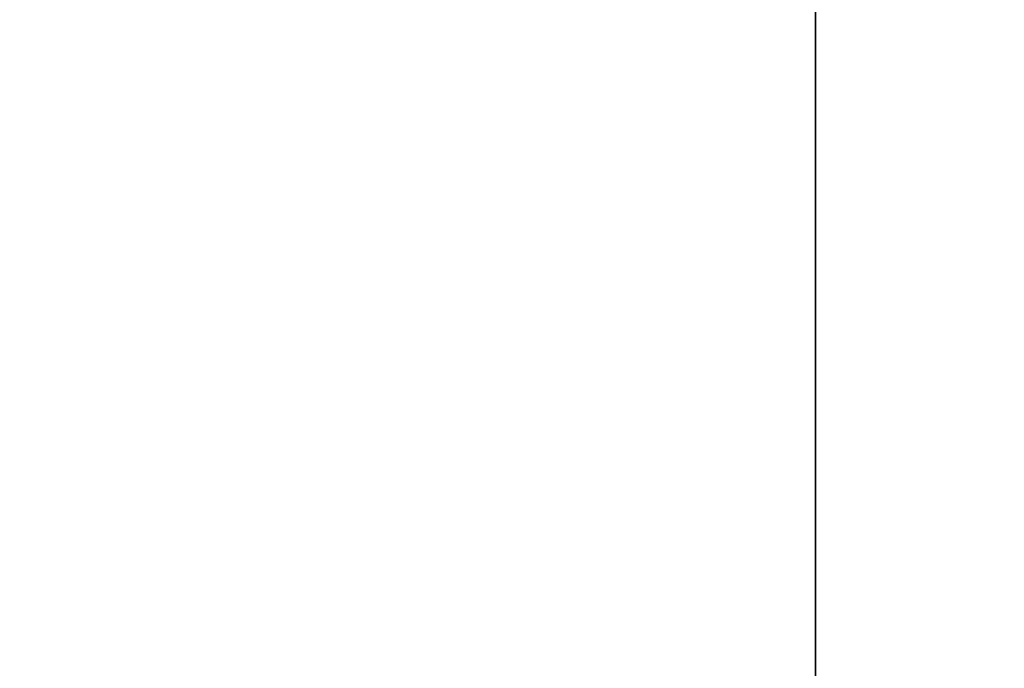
# Model space of a CAD drawing. Header units: millimetres. Extents: x -508 to 6708, y -115 to 193.
# Tile 3 of 256: x -425 to -342, y 30 to 84. Entities that reach past the tile are written whole.
import ezdxf

# ---------------------------------------------------------------- set-up
doc = ezdxf.new("R2010")
doc.units = ezdxf.units.MM
doc.layers.add('151', color=7, linetype='Continuous', true_color=0xffffff)

# ---------------------------------------------------------------- blocks, each defined once
blk = doc.blocks.new('UG_SURFACE_001')
at = {"layer": '151', "color": 252, "linetype": 'Continuous', "lineweight": 35}
for points in [[(-507.5, -10, -7.75), (-507.5, 174.4, -7.75), (-357.5, 174.4, -7.75), (-357.5, -10, -7.75)], [(507.5, -10, 2215.25), (507.5, 174.4, 2215.25), (-507.5, 174.4, 2215.25), (-507.5, -10, 2215.25)], [(-357.5, -10, -7.75), (-357.5, 174.4, -7.75), (-357.5, 174.4, 2065.25), (-357.5, -10, 2065.25)], [(-357.5, -10, 2065.25), (-357.5, 174.4, 2065.25), (357.5, 174.4, 2065.25), (357.5, -10, 2065.25)]]:
    blk.add_3dface(points, dxfattribs=at)

msp = doc.modelspace()

# ---------------------------------------------------------------- linework, layer by layer
at = {"layer": '151', "color": 253, "linetype": 'Continuous', "lineweight": -3}
for p, q in [((-357.5, -10, 2065.25), (-357.5, 174.4, 2065.25)), ((-357.5, 174.4, -7.75), (-357.5, -10, -7.75))]:
    msp.add_line(p, q, dxfattribs=at)

# ---------------------------------------------------------------- block references
msp.add_blockref('UG_SURFACE_001', (0, 0), dxfattribs=at)

doc.saveas('drawing.dxf')
